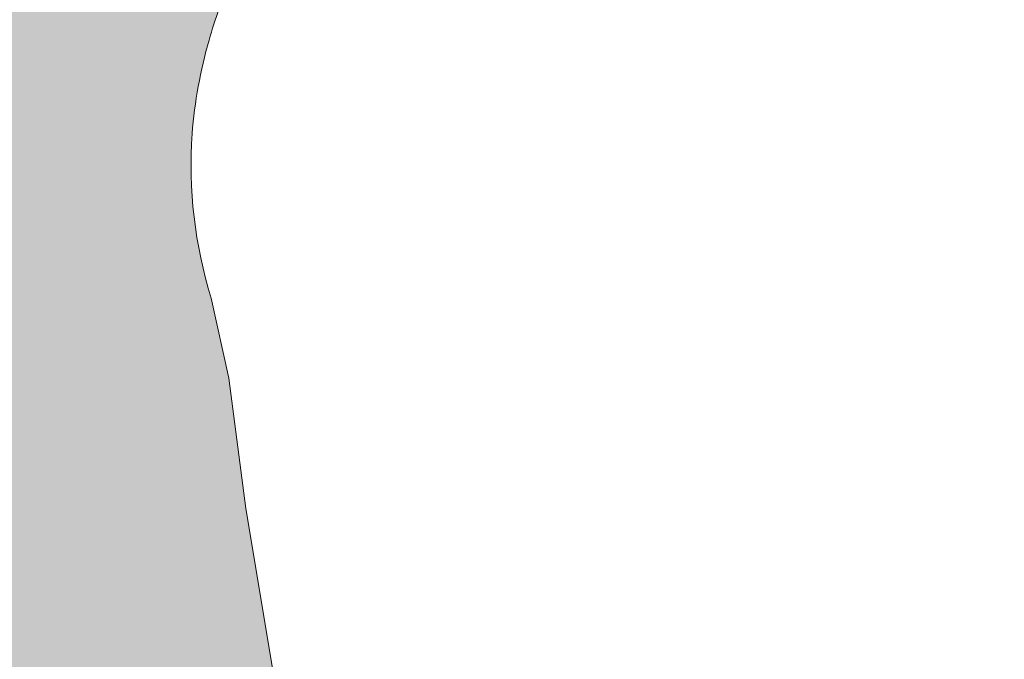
# Model space of a CAD drawing. Header units: metres. Extents: x 125349 to 128236, y 501602 to 503797.
# Tile 184 of 256: x 127113 to 127135, y 501973 to 501988. Entities that reach past the tile are written whole.
import ezdxf

# ---------------------------------------------------------------- set-up
doc = ezdxf.new("R2010")
doc.units = ezdxf.units.M
doc.layers.add('B-WE-OG-WATER_SLOOT-GV', color=120, linetype='CONTINUOUS', lineweight=18)
doc.layers.add('B-WE-OG-WATER_SLOOT-V', color=7, linetype='CONTINUOUS', lineweight=18, true_color=0x73e9ff)

msp = doc.modelspace()

# ---------------------------------------------------------------- hatches: boundary and pattern name
at = {"layer": 'B-WE-OG-WATER_SLOOT-V'}
h = msp.add_hatch(color=256, dxfattribs=at)
edge = h.paths.add_edge_path()
edge.add_line((127268.797, 502168.221), (127268.622, 502168.327))
edge.add_line((127268.622, 502168.327), (127268.426, 502168.002))
edge.add_line((127268.426, 502168.002), (127263.549, 502170.933))
edge.add_line((127263.549, 502170.933), (127263.753, 502171.271))
edge.add_line((127263.753, 502171.271), (127254.646, 502176.778))
edge.add_line((127254.646, 502176.778), (127254.378, 502176.352))
edge.add_line((127254.378, 502176.352), (127252.266, 502177.682))
edge.add_line((127252.266, 502177.682), (127252.51, 502178.069))
edge.add_line((127252.51, 502178.069), (127207.074, 502205.543))
edge.add_line((127207.074, 502205.543), (127205.252, 502206.645))
edge.add_line((127205.252, 502206.645), (127200.062, 502207.116))
edge.add_line((127200.062, 502207.116), (127199.664, 502206.344))
edge.add_line((127199.664, 502206.344), (127199.204, 502205.454))
edge.add_line((127199.204, 502205.454), (127200.541, 502203.653))
edge.add_line((127200.541, 502203.653), (127201.941, 502201.398))
edge.add_line((127201.941, 502201.398), (127203.79, 502200.277))
edge.add_line((127203.79, 502200.277), (127263.652, 502163.994))
edge.add_line((127263.652, 502163.994), (127265.501, 502162.873))
edge.add_line((127265.501, 502162.873), (127265.528, 502162.856))
edge.add_line((127265.528, 502162.856), (127269.607, 502160.323))
edge.add_line((127269.607, 502160.323), (127269.738, 502160.24))
edge.add_line((127269.738, 502160.24), (127269.841, 502160.178))
edge.add_line((127269.841, 502160.178), (127290.728, 502147.508))
edge.add_line((127290.728, 502147.508), (127291.077, 502148.067))
edge.add_line((127291.077, 502148.067), (127294.164, 502146.136))
edge.add_line((127294.164, 502146.136), (127293.841, 502145.62))
edge.add_line((127293.841, 502145.62), (127310.437, 502135.553))
edge.add_line((127310.437, 502135.553), (127318.663, 502131.074))
edge.add_line((127318.663, 502131.074), (127322.753, 502129.138))
edge.add_line((127322.753, 502129.138), (127323.027, 502128.97))
edge.add_line((127323.027, 502128.97), (127325.439, 502127.498))
edge.add_line((127325.439, 502127.498), (127328.267, 502125.771))
edge.add_line((127328.267, 502125.771), (127331.564, 502123.757))
edge.add_line((127331.564, 502123.757), (127333.914, 502122.323))
edge.add_line((127333.914, 502122.323), (127334.126, 502122.193))
edge.add_line((127334.126, 502122.193), (127337.37, 502119.676))
edge.add_line((127337.37, 502119.676), (127337.746, 502119.45))
edge.add_line((127337.746, 502119.45), (127337.767, 502119.437))
edge.add_line((127337.767, 502119.437), (127345.33, 502114.855))
edge.add_line((127345.33, 502114.855), (127351.315, 502111.243))
edge.add_line((127351.315, 502111.243), (127358.494, 502106.92))
edge.add_line((127358.494, 502106.92), (127365.864, 502102.417))
edge.add_line((127365.864, 502102.417), (127371.597, 502098.953))
edge.add_line((127371.597, 502098.953), (127377.994, 502095.034))
edge.add_line((127377.994, 502095.034), (127384.901, 502090.846))
edge.add_line((127384.901, 502090.846), (127386.037, 502089.995))
edge.add_line((127386.037, 502089.995), (127386.944, 502089.456))
edge.add_line((127386.944, 502089.456), (127388.84, 502088.331))
edge.add_line((127388.84, 502088.331), (127389.519, 502087.927))
edge.add_line((127389.519, 502087.927), (127390.985, 502087.186))
edge.add_line((127390.985, 502087.186), (127395.25, 502084.653))
edge.add_line((127395.25, 502084.653), (127401.484, 502080.902))
edge.add_line((127401.484, 502080.902), (127408.933, 502076.402))
edge.add_line((127408.933, 502076.402), (127415.924, 502072.148))
edge.add_line((127415.924, 502072.148), (127422.705, 502067.996))
edge.add_line((127422.705, 502067.996), (127429.579, 502063.819))
edge.add_line((127429.579, 502063.819), (127436.6, 502059.544))
edge.add_line((127436.6, 502059.544), (127442.545, 502056.001))
edge.add_line((127442.545, 502056.001), (127442.701, 502055.917))
edge.add_line((127442.701, 502055.917), (127446.077, 502053.64))
edge.add_line((127446.077, 502053.64), (127446.439, 502053.309))
edge.add_line((127446.439, 502053.309), (127446.898, 502053.016))
edge.add_line((127446.898, 502053.016), (127450.483, 502050.712))
edge.add_line((127450.483, 502050.712), (127451.122, 502050.301))
edge.add_line((127451.122, 502050.301), (127452.13, 502049.815))
edge.add_arc((127449.3022953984, 502046.5866230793), 4.291658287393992, -7.317567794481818, 48.785190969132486, ccw=False)
edge.add_line((127453.559, 502046.04), (127451.368, 502042.452))
edge.add_line((127451.368, 502042.452), (127451.165, 502042.11))
edge.add_line((127451.165, 502042.11), (127450.033, 502040.18))
edge.add_line((127450.033, 502040.18), (127449.849, 502039.867))
edge.add_line((127449.849, 502039.867), (127437.942, 502020.101))
edge.add_line((127437.942, 502020.101), (127435.233, 502015.604))
edge.add_line((127435.233, 502015.604), (127425.651, 502000))
edge.add_line((127425.651, 502000), (127418.782, 501988.696))
edge.add_line((127418.782, 501988.696), (127397.229, 501953.147))
edge.add_line((127397.229, 501953.147), (127396.642, 501952.191))
edge.add_line((127396.642, 501952.191), (127380.393, 501925.391))
edge.add_line((127380.393, 501925.391), (127369.492, 501907.215))
edge.add_line((127369.492, 501907.215), (127369.267, 501906.839))
edge.add_line((127369.267, 501906.839), (127367.632, 501904.317))
edge.add_line((127367.632, 501904.317), (127367.418, 501903.916))
edge.add_line((127367.418, 501903.916), (127366.245, 501901.962))
edge.add_line((127366.245, 501901.962), (127364.711, 501900.01))
edge.add_line((127364.711, 501900.01), (127360.916, 501899.661))
edge.add_line((127360.916, 501899.661), (127356.9, 501902.138))
edge.add_line((127356.9, 501902.138), (127356.163, 501902.592))
edge.add_line((127356.163, 501902.592), (127352.46, 501904.722))
edge.add_line((127352.46, 501904.722), (127351.748, 501905.151))
edge.add_line((127351.748, 501905.151), (127330.708, 501917.837))
edge.add_line((127330.708, 501917.837), (127301.966, 501935.306))
edge.add_line((127301.966, 501935.306), (127301.507, 501936.623))
edge.add_line((127301.507, 501936.623), (127300.456, 501937.207))
edge.add_line((127300.456, 501937.207), (127299.01, 501937.081))
edge.add_line((127299.01, 501937.081), (127297.257, 501938.139))
edge.add_line((127297.257, 501938.139), (127265.614, 501957.235))
edge.add_line((127265.614, 501957.235), (127250.167, 501966.557))
edge.add_line((127250.167, 501966.557), (127248.414, 501967.615))
edge.add_line((127248.414, 501967.615), (127247.703, 501967.95))
edge.add_line((127247.703, 501967.95), (127247.662, 501967.962))
edge.add_line((127247.662, 501967.962), (127242.854, 501969.334))
edge.add_line((127242.854, 501969.334), (127242.813, 501969.346))
edge.add_line((127242.813, 501969.346), (127241.919, 501969.954))
edge.add_line((127241.919, 501969.954), (127241.478, 501970.221))
edge.add_line((127241.478, 501970.221), (127239.39, 501971.482))
edge.add_line((127239.39, 501971.482), (127236.455, 501973.256))
edge.add_line((127236.455, 501973.256), (127233.385, 501975.111))
edge.add_line((127233.385, 501975.111), (127231.252, 501976.399))
edge.add_line((127231.252, 501976.399), (127230.822, 501976.659))
edge.add_line((127230.822, 501976.659), (127229.729, 501977.369))
edge.add_line((127229.729, 501977.369), (127226.355, 501980.551))
edge.add_line((127226.355, 501980.551), (127225.66, 501981.058))
edge.add_line((127225.66, 501981.058), (127225.173, 501981.352))
edge.add_line((127225.173, 501981.352), (127197.58, 501998.046))
edge.add_line((127197.58, 501998.046), (127194.36, 502000))
edge.add_line((127194.36, 502000), (127166.581, 502016.851))
edge.add_line((127166.581, 502016.851), (127144.796, 502029.948))
edge.add_arc((127143.901535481, 502023.4971173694), 6.512599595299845, 82.10583342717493, 91.31568121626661)
edge.add_arc((127143.9862981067, 502025.607825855), 4.406407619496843, 93.04797639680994, 114.6714566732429)
edge.add_arc((127144.3021874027, 502025.5713332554), 4.579500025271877, 118.0743099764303, 139.0953457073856)
edge.add_line((127140.841, 502028.57), (127140.593, 502028.174))
edge.add_line((127140.593, 502028.174), (127131.798, 502014.115))
edge.add_line((127131.798, 502014.115), (127128.467, 502009.483))
edge.add_line((127128.467, 502009.483), (127125.494, 502005.949))
edge.add_arc((127071.7020837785, 502051.5979486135), 70.5506680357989, 316.1428291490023, 319.6813652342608, ccw=False)
edge.add_line((127122.574, 502002.716), (127121.21, 502001.338))
edge.add_line((127121.21, 502001.338), (127119.81, 502000))
edge.add_arc((127072.1072048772, 502051.3383039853), 70.07979822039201, 310.7408524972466, 312.8977834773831, ccw=False)
edge.add_line((127117.844, 501998.241), (127114.725, 501995.227))
edge.add_arc((127125.7319678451, 501984.5992261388), 15.30042216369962, 136.0041252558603, 146.284605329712)
edge.add_arc((127125.6114695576, 501984.7208725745), 15.13270792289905, 146.4144780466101, 158.5489406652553)
edge.add_arc((127131.7962252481, 501983.2762231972), 21.4369964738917, 161.0012058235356, 169.0152334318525)
edge.add_arc((127130.2146620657, 501984.0198950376), 19.74735924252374, 170.2591277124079, 180.751189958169)
edge.add_arc((127130.7870262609, 501983.5220475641), 20.319431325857, 179.3261975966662, 194.0096838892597)
edge.add_line((127111.072, 501978.603), (127111.545, 501975.597))
edge.add_line((127111.545, 501975.597), (127114.572, 501956.16))
edge.add_line((127114.572, 501956.16), (127121.309, 501915.479))
edge.add_line((127121.309, 501915.479), (127121.786, 501909.364))
edge.add_line((127121.786, 501909.364), (127122, 501906.616))
edge.add_line((127122, 501906.616), (127122.05, 501905.976))
edge.add_line((127122.05, 501905.976), (127121.577, 501900.074))
edge.add_line((127121.577, 501900.074), (127120.879, 501891.366))
edge.add_line((127120.879, 501891.366), (127119.7, 501885.803))
edge.add_line((127119.7, 501885.803), (127118.261, 501879.008))
edge.add_line((127118.261, 501879.008), (127116.956, 501875.536))
edge.add_line((127116.956, 501875.536), (127115.486, 501871.629))
edge.add_line((127115.486, 501871.629), (127112.043, 501864.71))
edge.add_line((127112.043, 501864.71), (127107.699, 501855.982))
edge.add_line((127107.699, 501855.982), (127100.342, 501842.786))
edge.add_arc((127104.9172667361, 501839.8000587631), 5.463415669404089, 146.8704605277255, 175.8755966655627)
edge.add_arc((127104.3440736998, 501840.2137711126), 4.876117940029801, 180.2440672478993, 210.5539394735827)
edge.add_arc((127104.7250703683, 501840.2079491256), 5.205047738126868, 208.3662483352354, 241.9569992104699)
edge.add_line((127102.278, 501835.614), (127104.219, 501834.547))
edge.add_line((127104.219, 501834.547), (127108.351, 501832.271))
edge.add_line((127108.351, 501832.271), (127108.794, 501832.014))
edge.add_line((127108.794, 501832.014), (127110.788, 501830.856))
edge.add_line((127110.788, 501830.856), (127113.65, 501829.195))
edge.add_line((127113.65, 501829.195), (127117.06, 501827.217))
edge.add_line((127117.06, 501827.217), (127119.132, 501826.015))
edge.add_line((127119.132, 501826.015), (127119.499, 501825.802))
edge.add_line((127119.499, 501825.802), (127123.316, 501822.968))
edge.add_line((127123.316, 501822.968), (127123.608, 501822.787))
edge.add_line((127123.608, 501822.787), (127148.69, 501807.54))
edge.add_line((127148.69, 501807.54), (127184.026, 501786.192))
edge.add_line((127184.026, 501786.192), (127187.964, 501783.775))
edge.add_line((127187.964, 501783.775), (127191.551, 501781.577))
edge.add_line((127191.551, 501781.577), (127191.78, 501781.436))
edge.add_line((127191.78, 501781.436), (127196.977, 501778.395))
edge.add_line((127196.977, 501778.395), (127229.869, 501758.349))
edge.add_line((127229.869, 501758.349), (127232.015, 501757.042))
edge.add_line((127232.015, 501757.042), (127232.28, 501756.88))
edge.add_line((127232.28, 501756.88), (127242.348, 501750.881))
edge.add_line((127242.348, 501750.881), (127243.826, 501750))
edge.add_line((127243.826, 501750), (127244.546, 501749.572))
edge.add_line((127244.546, 501749.572), (127253.136, 501744.452))
edge.add_line((127253.136, 501744.452), (127253.86, 501744.02))
edge.add_line((127253.86, 501744.02), (127257.53, 501741.808))
edge.add_line((127257.53, 501741.808), (127262.759, 501738.797))
edge.add_line((127262.759, 501738.797), (127264.003, 501738.006))
edge.add_line((127264.003, 501738.006), (127264.585, 501737.043))
edge.add_line((127264.585, 501737.043), (127264.782, 501736.581))
edge.add_line((127264.782, 501736.581), (127264.911, 501736.108))
edge.add_line((127264.911, 501736.108), (127264.968, 501735.647))
edge.add_line((127264.968, 501735.647), (127264.967, 501735.173))
edge.add_line((127264.967, 501735.173), (127264.909, 501734.695))
edge.add_line((127264.909, 501734.695), (127264.797, 501734.223))
edge.add_line((127264.797, 501734.223), (127264.634, 501733.766))
edge.add_line((127264.634, 501733.766), (127264.422, 501733.333))
edge.add_line((127264.422, 501733.333), (127263.921, 501732.522))
edge.add_line((127263.921, 501732.522), (127262.144, 501729.78))
edge.add_line((127262.144, 501729.78), (127257.895, 501722.677))
edge.add_line((127257.895, 501722.677), (127252.856, 501714.475))
edge.add_line((127252.856, 501714.475), (127252.805, 501714.506))
edge.add_line((127252.805, 501714.506), (127252.687, 501714.312))
edge.add_line((127252.687, 501714.312), (127252.695, 501714.307))
edge.add_line((127252.695, 501714.307), (127252.029, 501713.212))
edge.add_line((127252.029, 501713.212), (127252.138, 501713.147))
edge.add_line((127252.138, 501713.147), (127250.159, 501709.924))
edge.add_line((127250.159, 501709.924), (127248.427, 501707.104))
edge.add_line((127248.427, 501707.104), (127244.737, 501700.97))
edge.add_line((127244.737, 501700.97), (127241.471, 501695.6))
edge.add_line((127241.471, 501695.6), (127237.145, 501688.384))
edge.add_line((127237.145, 501688.384), (127234.747, 501684.405))
edge.add_line((127234.747, 501684.405), (127233.246, 501681.899))
edge.add_line((127233.246, 501681.899), (127230.405, 501677.155))
edge.add_line((127230.405, 501677.155), (127228.837, 501674.593))
edge.add_line((127228.837, 501674.593), (127228.565, 501674.142))
edge.add_line((127228.565, 501674.142), (127236.777, 501669.139))
edge.add_line((127236.777, 501669.139), (127236.962, 501669.438))
edge.add_line((127236.962, 501669.438), (127237.692, 501670.612))
edge.add_line((127237.692, 501670.612), (127239.366, 501673.386))
edge.add_line((127239.366, 501673.386), (127246.15, 501684.628))
edge.add_line((127246.15, 501684.628), (127250.493, 501691.825))
edge.add_line((127250.493, 501691.825), (127251.143, 501692.922))
edge.add_line((127251.143, 501692.922), (127257.932, 501704.118))
edge.add_line((127257.932, 501704.118), (127289.309, 501755.867))
edge.add_line((127289.309, 501755.867), (127290.868, 501758.439))
edge.add_line((127290.868, 501758.439), (127297.797, 501769.867))
edge.add_line((127297.797, 501769.867), (127298.756, 501771.336))
edge.add_line((127298.756, 501771.336), (127299.937, 501773.277))
edge.add_line((127299.937, 501773.277), (127304.532, 501780.836))
edge.add_line((127304.532, 501780.836), (127306.083, 501783.282))
edge.add_line((127306.083, 501783.282), (127306.732, 501784.351))
edge.add_line((127306.732, 501784.351), (127306.806, 501784.473))
edge.add_line((127306.806, 501784.473), (127311.928, 501793.121))
edge.add_line((127311.928, 501793.121), (127320.33, 501806.986))
edge.add_line((127320.33, 501806.986), (127324.351, 501813.701))
edge.add_line((127324.351, 501813.701), (127328.749, 501820.907))
edge.add_line((127328.749, 501820.907), (127332.861, 501827.715))
edge.add_line((127332.861, 501827.715), (127336.448, 501833.698))
edge.add_line((127336.448, 501833.698), (127342.454, 501843.559))
edge.add_line((127342.454, 501843.559), (127346.754, 501850.76))
edge.add_line((127346.754, 501850.76), (127346.897, 501850.67))
edge.add_line((127346.897, 501850.67), (127347.954, 501852.37))
edge.add_line((127347.954, 501852.37), (127347.847, 501852.439))
edge.add_line((127347.847, 501852.439), (127352.054, 501859.195))
edge.add_line((127352.054, 501859.195), (127353.923, 501862.196))
edge.add_line((127353.923, 501862.196), (127361.128, 501874.263))
edge.add_line((127361.128, 501874.263), (127362.71, 501876.939))
edge.add_line((127362.71, 501876.939), (127364.221, 501879.418))
edge.add_line((127364.221, 501879.418), (127365.236, 501881.073))
edge.add_line((127365.236, 501881.073), (127366.572, 501880.221))
edge.add_line((127366.572, 501880.221), (127372.342, 501881.666))
edge.add_line((127372.342, 501881.666), (127373.103, 501882.885))
edge.add_line((127373.103, 501882.885), (127482.913, 501816.451))
edge.add_line((127482.913, 501816.451), (127485.026, 501816.964))
edge.add_line((127485.026, 501816.964), (127485.239, 501816.835))
edge.add_line((127485.239, 501816.835), (127487.575, 501815.424))
edge.add_line((127487.575, 501815.424), (127493.362, 501811.926))
edge.add_line((127493.362, 501811.926), (127495.579, 501810.586))
edge.add_line((127495.579, 501810.586), (127495.813, 501810.445))
edge.add_line((127495.813, 501810.445), (127495.948, 501810.349))
edge.add_line((127495.948, 501810.349), (127496.492, 501808.25))
edge.add_line((127496.492, 501808.25), (127500, 501806.135))
edge.add_line((127500, 501806.135), (127510.576, 501799.751))
edge.add_line((127510.576, 501799.751), (127524.226, 501791.482))
edge.add_line((127524.226, 501791.482), (127532.89, 501786.238))
edge.add_line((127532.89, 501786.238), (127534.519, 501785.25))
edge.add_line((127534.519, 501785.25), (127543.08, 501780.058))
edge.add_line((127543.08, 501780.058), (127544.712, 501779.089))
edge.add_line((127544.712, 501779.089), (127553.258, 501773.91))
edge.add_line((127553.258, 501773.91), (127554.876, 501772.948))
edge.add_line((127554.876, 501772.948), (127563.44, 501767.759))
edge.add_line((127563.44, 501767.759), (127565.058, 501766.79))
edge.add_line((127565.058, 501766.79), (127573.698, 501761.551))
edge.add_line((127573.698, 501761.551), (127585.358, 501754.464))
edge.add_line((127585.358, 501754.464), (127592.742, 501750))
edge.add_line((127592.742, 501750), (127594.016, 501749.23))
edge.add_line((127594.016, 501749.23), (127595.646, 501748.245))
edge.add_line((127595.646, 501748.245), (127600.552, 501745.255))
edge.add_line((127600.552, 501745.255), (127655.382, 501712.086))
edge.add_line((127655.382, 501712.086), (127655.635, 501711.933))
edge.add_line((127655.635, 501711.933), (127657.347, 501710.885))
edge.add_line((127657.347, 501710.885), (127657.595, 501710.735))
edge.add_line((127657.595, 501710.735), (127661.796, 501717.623))
edge.add_line((127661.796, 501717.623), (127661.514, 501717.791))
edge.add_line((127661.514, 501717.791), (127659.814, 501718.809))
edge.add_line((127659.814, 501718.809), (127659.547, 501718.97))
edge.add_line((127659.547, 501718.97), (127656.081, 501721.053))
edge.add_line((127656.081, 501721.053), (127625.299, 501739.727))
edge.add_line((127625.299, 501739.727), (127618.744, 501743.691))
edge.add_line((127618.744, 501743.691), (127617.143, 501744.657))
edge.add_line((127617.143, 501744.657), (127608.295, 501750))
edge.add_line((127608.295, 501750), (127606.833, 501750.893))
edge.add_line((127606.833, 501750.893), (127598.235, 501756.082))
edge.add_line((127598.235, 501756.082), (127596.619, 501757.06))
edge.add_line((127596.619, 501757.06), (127590.273, 501760.908))
edge.add_line((127590.273, 501760.908), (127585.669, 501763.745))
edge.add_line((127585.669, 501763.745), (127579.206, 501767.653))
edge.add_line((127579.206, 501767.653), (127577.602, 501768.61))
edge.add_line((127577.602, 501768.61), (127568.899, 501773.881))
edge.add_line((127568.899, 501773.881), (127567.308, 501774.894))
edge.add_line((127567.308, 501774.894), (127562.931, 501777.488))
edge.add_line((127562.931, 501777.488), (127553.755, 501783.04))
edge.add_line((127553.755, 501783.04), (127549.404, 501785.667))
edge.add_line((127549.404, 501785.667), (127547.761, 501786.64))
edge.add_line((127547.761, 501786.64), (127539.081, 501791.868))
edge.add_line((127539.081, 501791.868), (127537.433, 501792.863))
edge.add_line((127537.433, 501792.863), (127530.915, 501796.842))
edge.add_line((127530.915, 501796.842), (127525.055, 501800.365))
edge.add_line((127525.055, 501800.365), (127518.51, 501804.336))
edge.add_line((127518.51, 501804.336), (127516.915, 501805.302))
edge.add_line((127516.915, 501805.302), (127512.535, 501807.935))
edge.add_line((127512.535, 501807.935), (127510.464, 501809.185))
edge.add_line((127510.464, 501809.185), (127510.428, 501809.124))
edge.add_line((127510.428, 501809.124), (127508.33, 501810.388))
edge.add_line((127508.33, 501810.388), (127508.272, 501810.298))
edge.add_line((127508.272, 501810.298), (127506.405, 501809.859))
edge.add_line((127506.405, 501809.859), (127500, 501814.162))
edge.add_line((127500, 501814.162), (127499.44, 501814.536))
edge.add_line((127499.44, 501814.536), (127499.12, 501814.751))
edge.add_line((127499.12, 501814.751), (127498.382, 501814.689))
edge.add_line((127498.382, 501814.689), (127498.175, 501814.815))
edge.add_line((127498.175, 501814.815), (127495.931, 501816.179))
edge.add_line((127495.931, 501816.179), (127490.149, 501819.693))
edge.add_line((127490.149, 501819.693), (127487.8, 501821.12))
edge.add_line((127487.8, 501821.12), (127487.587, 501821.25))
edge.add_line((127487.587, 501821.25), (127487.087, 501823.329))
edge.add_line((127487.087, 501823.329), (127377.176, 501889.806))
edge.add_line((127377.176, 501889.806), (127377.334, 501890.066))
edge.add_line((127377.334, 501890.066), (127377.932, 501891.115))
edge.add_line((127377.932, 501891.115), (127376.63, 501896.698))
edge.add_line((127376.63, 501896.698), (127375.189, 501897.577))
edge.add_line((127375.189, 501897.577), (127376.16, 501899.183))
edge.add_line((127376.16, 501899.183), (127377.662, 501901.668))
edge.add_line((127377.662, 501901.668), (127379.295, 501904.368))
edge.add_line((127379.295, 501904.368), (127385.999, 501915.427))
edge.add_line((127385.999, 501915.427), (127391.107, 501924.876))
edge.add_line((127391.107, 501924.876), (127391.679, 501925.777))
edge.add_line((127391.679, 501925.777), (127418.418, 501968.86))
edge.add_line((127418.418, 501968.86), (127437.127, 502000))
edge.add_line((127437.127, 502000), (127448.128, 502018.271))
edge.add_line((127448.128, 502018.271), (127453.297, 502026.855))
edge.add_line((127453.297, 502026.855), (127456.836, 502032.733))
edge.add_line((127456.836, 502032.733), (127457.213, 502033.357))
edge.add_line((127457.213, 502033.357), (127457.691, 502034.196))
edge.add_line((127457.691, 502034.196), (127458.289, 502035.164))
edge.add_line((127458.289, 502035.164), (127459.485, 502037.088))
edge.add_line((127459.485, 502037.088), (127460.964, 502039.471))
edge.add_line((127460.964, 502039.471), (127463.866, 502044.274))
edge.add_line((127463.866, 502044.274), (127475.514, 502063.556))
edge.add_line((127475.514, 502063.556), (127500, 502103.939))
edge.add_line((127500, 502103.939), (127515.63, 502129.864))
edge.add_line((127515.63, 502129.864), (127516.639, 502131.23))
edge.add_arc((127521.6919123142, 502126.1956890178), 7.132756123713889, 95.87349844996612, 135.1056560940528, ccw=False)
edge.add_line((127520.962, 502133.291), (127526.368, 502134.555))
edge.add_line((127526.368, 502134.555), (127526.762, 502134.654))
edge.add_line((127526.762, 502134.654), (127528.897, 502135.193))
edge.add_line((127528.897, 502135.193), (127549.347, 502140.34))
edge.add_line((127549.347, 502140.34), (127550.552, 502140.683))
edge.add_line((127550.552, 502140.683), (127554.739, 502141.605))
edge.add_line((127554.739, 502141.605), (127603.327, 502153.54))
edge.add_line((127603.327, 502153.54), (127603.324, 502153.577))
edge.add_line((127603.324, 502153.577), (127604.941, 502153.983))
edge.add_line((127604.941, 502153.983), (127605.307, 502154.076))
edge.add_line((127605.307, 502154.076), (127607.112, 502157.075))
edge.add_line((127607.112, 502157.075), (127607.244, 502157.092))
edge.add_line((127607.244, 502157.092), (127607.508, 502157.157))
edge.add_line((127607.508, 502157.157), (127609.985, 502157.77))
edge.add_line((127609.985, 502157.77), (127616.575, 502159.399))
edge.add_line((127616.575, 502159.399), (127619.045, 502160.01))
edge.add_line((127619.045, 502160.01), (127619.324, 502160.079))
edge.add_line((127619.324, 502160.079), (127619.437, 502160.109))
edge.add_line((127619.437, 502160.109), (127622.443, 502158.248))
edge.add_line((127622.443, 502158.248), (127622.807, 502158.335))
edge.add_line((127622.807, 502158.335), (127624.455, 502158.724))
edge.add_line((127624.455, 502158.724), (127624.484, 502158.665))
edge.add_line((127624.484, 502158.665), (127709.77, 502179.81))
edge.add_line((127709.77, 502179.81), (127711.91, 502180.342))
edge.add_line((127711.91, 502180.342), (127709.462, 502189.894))
edge.add_line((127709.462, 502189.894), (127707.34, 502189.358))
edge.add_line((127707.34, 502189.358), (127706.285, 502189.091))
edge.add_line((127706.285, 502189.091), (127667.477, 502179.446))
edge.add_line((127667.477, 502179.446), (127666.278, 502179.186))
edge.add_line((127666.278, 502179.186), (127639.67, 502172.66))
edge.add_line((127639.67, 502172.66), (127620.113, 502167.938))
edge.add_line((127620.113, 502167.938), (127618.298, 502164.973))
edge.add_line((127618.298, 502164.973), (127618.129, 502164.938))
edge.add_line((127618.129, 502164.938), (127617.869, 502164.874))
edge.add_line((127617.869, 502164.874), (127615.409, 502164.269))
edge.add_line((127615.409, 502164.269), (127608.793, 502162.641))
edge.add_line((127608.793, 502162.641), (127606.304, 502162.028))
edge.add_line((127606.304, 502162.028), (127606.006, 502161.955))
edge.add_line((127606.006, 502161.955), (127605.88, 502161.919))
edge.add_line((127605.88, 502161.919), (127602.855, 502163.754))
edge.add_line((127602.855, 502163.754), (127601.448, 502163.407))
edge.add_line((127601.448, 502163.407), (127577.178, 502157.412))
edge.add_line((127577.178, 502157.412), (127575.771, 502157.065))
edge.add_line((127575.771, 502157.065), (127574.546, 502156.798))
edge.add_line((127574.546, 502156.798), (127526.953, 502144.911))
edge.add_line((127526.953, 502144.911), (127526.581, 502144.813))
edge.add_line((127526.581, 502144.813), (127524.412, 502144.23))
edge.add_line((127524.412, 502144.23), (127523.361, 502143.95))
edge.add_line((127523.361, 502143.95), (127516.775, 502142.204))
edge.add_line((127516.775, 502142.204), (127514.666, 502141.287))
edge.add_line((127514.666, 502141.287), (127512.531, 502139.847))
edge.add_line((127512.531, 502139.847), (127510.129, 502138.011))
edge.add_line((127510.129, 502138.011), (127508.416, 502136.236))
edge.add_line((127508.416, 502136.236), (127507.162, 502134.586))
edge.add_line((127507.162, 502134.586), (127505.946, 502132.991))
edge.add_line((127505.946, 502132.991), (127504.706, 502131.972))
edge.add_line((127504.706, 502131.972), (127503.309, 502131.373))
edge.add_line((127503.309, 502131.373), (127502.262, 502131.683))
edge.add_line((127502.262, 502131.683), (127500.907, 502132.478))
edge.add_line((127500.907, 502132.478), (127500, 502133.034))
edge.add_line((127500, 502133.034), (127496.53, 502135.148))
edge.add_line((127496.53, 502135.148), (127495.764, 502135.617))
edge.add_line((127495.764, 502135.617), (127494.339, 502136.486))
edge.add_line((127494.339, 502136.486), (127485.721, 502141.637))
edge.add_line((127485.721, 502141.637), (127481.691, 502143.976))
edge.add_line((127481.691, 502143.976), (127472.674, 502149.441))
edge.add_line((127472.674, 502149.441), (127472.32, 502149.655))
edge.add_line((127472.32, 502149.655), (127464.183, 502154.58))
edge.add_line((127464.183, 502154.58), (127456.964, 502158.902))
edge.add_line((127456.964, 502158.902), (127449.449, 502163.407))
edge.add_line((127449.449, 502163.407), (127445.736, 502165.634))
edge.add_line((127445.736, 502165.634), (127442.102, 502167.813))
edge.add_line((127442.102, 502167.813), (127441.201, 502168.353))
edge.add_line((127441.201, 502168.353), (127439.05, 502169.689))
edge.add_line((127439.05, 502169.689), (127435.639, 502171.768))
edge.add_line((127435.639, 502171.768), (127434.303, 502172.582))
edge.add_line((127434.303, 502172.582), (127434.159, 502172.663))
edge.add_line((127434.159, 502172.663), (127433.634, 502172.963))
edge.add_line((127433.634, 502172.963), (127432.067, 502173.893))
edge.add_line((127432.067, 502173.893), (127431.185, 502174.417))
edge.add_line((127431.185, 502174.417), (127429.441, 502175.352))
edge.add_line((127429.441, 502175.352), (127427.437, 502176.74))
edge.add_line((127427.437, 502176.74), (127409.12, 502187.899))
edge.add_line((127409.12, 502187.899), (127407.981, 502188.616))
edge.add_line((127407.981, 502188.616), (127403.999, 502190.948))
edge.add_line((127403.999, 502190.948), (127399.978, 502193.304))
edge.add_line((127399.978, 502193.304), (127386.247, 502201.529))
edge.add_line((127386.247, 502201.529), (127382.64, 502203.05))
edge.add_line((127382.64, 502203.05), (127382.419, 502203.186))
edge.add_line((127382.419, 502203.186), (127380.334, 502204.464))
edge.add_line((127380.334, 502204.464), (127377.345, 502206.296))
edge.add_line((127377.345, 502206.296), (127374.267, 502208.183))
edge.add_line((127374.267, 502208.183), (127372.175, 502209.465))
edge.add_line((127372.175, 502209.465), (127371.981, 502209.584))
edge.add_line((127371.981, 502209.584), (127368.276, 502212.433))
edge.add_line((127368.276, 502212.433), (127367.888, 502212.804))
edge.add_line((127367.888, 502212.804), (127345.595, 502226.273))
edge.add_line((127345.595, 502226.273), (127344.516, 502226.97))
edge.add_line((127344.516, 502226.97), (127344.091, 502227.221))
edge.add_line((127344.091, 502227.221), (127329.292, 502235.982))
edge.add_line((127329.292, 502235.982), (127327.699, 502235.4))
edge.add_line((127327.699, 502235.4), (127326.54, 502234.736))
edge.add_line((127326.54, 502234.736), (127325.897, 502233.678))
edge.add_line((127325.897, 502233.678), (127325.599, 502231.942))
edge.add_line((127325.599, 502231.942), (127326.14, 502230.765))
edge.add_line((127326.14, 502230.765), (127338.321, 502223.647))
edge.add_line((127338.321, 502223.647), (127342.039, 502221.158))
edge.add_line((127342.039, 502221.158), (127343.16, 502220.544))
edge.add_line((127343.16, 502220.544), (127365.491, 502207.596))
edge.add_line((127365.491, 502207.596), (127369.477, 502205.483))
edge.add_line((127369.477, 502205.483), (127369.673, 502205.363))
edge.add_line((127369.673, 502205.363), (127371.769, 502204.08))
edge.add_line((127371.769, 502204.08), (127374.757, 502202.251))
edge.add_line((127374.757, 502202.251), (127377.823, 502200.374))
edge.add_line((127377.823, 502200.374), (127379.923, 502199.088))
edge.add_line((127379.923, 502199.088), (127380.144, 502198.953))
edge.add_line((127380.144, 502198.953), (127383.597, 502196.023))
edge.add_line((127383.597, 502196.023), (127383.914, 502195.794))
edge.add_line((127383.914, 502195.794), (127402.542, 502184.504))
edge.add_line((127402.542, 502184.504), (127403.965, 502183.641))
edge.add_line((127403.965, 502183.641), (127422.643, 502172.404))
edge.add_line((127422.643, 502172.404), (127431.096, 502167.225))
edge.add_line((127431.096, 502167.225), (127432.15, 502166.579))
edge.add_line((127432.15, 502166.579), (127432.423, 502166.417))
edge.add_line((127432.423, 502166.417), (127433.178, 502165.968))
edge.add_line((127433.178, 502165.968), (127435.042, 502164.857))
edge.add_line((127435.042, 502164.857), (127435.769, 502164.426))
edge.add_line((127435.769, 502164.426), (127436.101, 502164.229))
edge.add_line((127436.101, 502164.229), (127437.564, 502163.35))
edge.add_line((127437.564, 502163.35), (127448.595, 502156.727))
edge.add_line((127448.595, 502156.727), (127468.609, 502144.618))
edge.add_line((127468.609, 502144.618), (127469.108, 502144.317))
edge.add_line((127469.108, 502144.317), (127492.573, 502130.156))
edge.add_line((127492.573, 502130.156), (127493.303, 502129.696))
edge.add_line((127493.303, 502129.696), (127496.79, 502127.511))
edge.add_line((127496.79, 502127.511), (127497.609, 502126.996))
edge.add_line((127497.609, 502126.996), (127498.467, 502126.491))
edge.add_arc((127497.4422358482, 502124.1966942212), 2.512763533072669, 22.123213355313, 65.93181306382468, ccw=False)
edge.add_arc((127494.9657139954, 502124.1589509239), 4.904030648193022, -7.745729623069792, 11.57563165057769, ccw=False)
edge.add_arc((127494.9992640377, 502124.1912879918), 4.875282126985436, 335.1178839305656, 351.8245575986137, ccw=False)
edge.add_line((127499.422, 502122.14), (127480.2, 502090.233))
edge.add_line((127480.2, 502090.233), (127479.555, 502089.163))
edge.add_line((127479.555, 502089.163), (127459.765, 502056.314))
edge.add_arc((127457.3016816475, 502058.6629265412), 3.403732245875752, 297.3985117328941, 316.3617207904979, ccw=False)
edge.add_arc((127456.9823555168, 502059.0424108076), 3.889119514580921, 273.1048026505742, 299.00272759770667, ccw=False)
edge.add_arc((127456.9735770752, 502058.9948202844), 3.842091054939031, 247.62467640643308, 273.27395980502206, ccw=False)
edge.add_line((127455.511, 502055.442), (127454.681, 502055.89))
edge.add_line((127454.681, 502055.89), (127449.848, 502058.637))
edge.add_line((127449.848, 502058.637), (127449.415, 502058.902))
edge.add_line((127449.415, 502058.902), (127444.389, 502061.989))
edge.add_line((127444.389, 502061.989), (127438.383, 502065.663))
edge.add_line((127438.383, 502065.663), (127430.21, 502070.593))
edge.add_line((127430.21, 502070.593), (127423.661, 502074.573))
edge.add_line((127423.661, 502074.573), (127416.996, 502078.641))
edge.add_line((127416.996, 502078.641), (127410.397, 502082.629))
edge.add_line((127410.397, 502082.629), (127402.555, 502087.357))
edge.add_line((127402.555, 502087.357), (127395.751, 502091.575))
edge.add_line((127395.751, 502091.575), (127395.38, 502091.8))
edge.add_line((127395.38, 502091.8), (127394.72, 502092.188))
edge.add_line((127394.72, 502092.188), (127393.773, 502092.743))
edge.add_line((127393.773, 502092.743), (127392.856, 502093.281))
edge.add_line((127392.856, 502093.281), (127392.105, 502093.722))
edge.add_line((127392.105, 502093.722), (127391.964, 502093.804))
edge.add_line((127391.964, 502093.804), (127390.227, 502094.822))
edge.add_line((127390.227, 502094.822), (127389.456, 502095.276))
edge.add_line((127389.456, 502095.276), (127388.057, 502096.177))
edge.add_line((127388.057, 502096.177), (127381.145, 502100.334))
edge.add_line((127381.145, 502100.334), (127379.173, 502101.501))
edge.add_line((127379.173, 502101.501), (127375.804, 502103.496))
edge.add_line((127375.804, 502103.496), (127372.667, 502105.446))
edge.add_line((127372.667, 502105.446), (127369.27, 502107.505))
edge.add_line((127369.27, 502107.505), (127364.482, 502110.391))
edge.add_line((127364.482, 502110.391), (127358.68, 502113.902))
edge.add_line((127358.68, 502113.902), (127352.506, 502117.582))
edge.add_line((127352.506, 502117.582), (127346.581, 502121.206))
edge.add_line((127346.581, 502121.206), (127340.842, 502124.697))
edge.add_line((127340.842, 502124.697), (127340.662, 502124.807))
edge.add_line((127340.662, 502124.807), (127336.693, 502126.331))
edge.add_line((127336.693, 502126.331), (127336.475, 502126.464))
edge.add_line((127336.475, 502126.464), (127334.068, 502127.931))
edge.add_line((127334.068, 502127.931), (127330.755, 502129.95))
edge.add_line((127330.755, 502129.95), (127327.96, 502131.654))
edge.add_line((127327.96, 502131.654), (127325.593, 502133.097))
edge.add_line((127325.593, 502133.097), (127325.318, 502133.264))
edge.add_line((127325.318, 502133.264), (127321.671, 502136.055))
edge.add_line((127321.671, 502136.055), (127308.979, 502143.598))
edge.add_line((127308.979, 502143.598), (127273.115, 502165.654))
edge.add_line((127273.115, 502165.654), (127273.056, 502165.69))
edge.add_line((127273.056, 502165.69), (127272.882, 502165.794))
edge.add_line((127272.882, 502165.794), (127271.492, 502166.62))
edge.add_line((127271.492, 502166.62), (127271.486, 502166.624))
edge.add_line((127271.486, 502166.624), (127268.797, 502168.221))
edge = h.paths.add_edge_path(flags=16)
edge.add_line((127201.185, 501788.298), (127199.008, 501787.874))
edge.add_line((127199.008, 501787.874), (127196.435, 501789.439))
edge.add_line((127196.435, 501789.439), (127195.518, 501789.997))
edge.add_line((127195.518, 501789.997), (127193.335, 501791.323))
edge.add_line((127193.335, 501791.323), (127190.349, 501793.138))
edge.add_line((127190.349, 501793.138), (127190.243, 501792.96))
edge.add_line((127190.243, 501792.96), (127188.522, 501793.987))
edge.add_line((127188.522, 501793.987), (127188.637, 501794.179))
edge.add_line((127188.637, 501794.179), (127149.16, 501818.18))
edge.add_line((127149.16, 501818.18), (127145.19, 501817.18))
edge.add_line((127145.19, 501817.18), (127137.128, 501821.93))
edge.add_line((127137.128, 501821.93), (127129.864, 501826.325))
edge.add_line((127129.864, 501826.325), (127126.772, 501827.877))
edge.add_line((127126.772, 501827.877), (127126.38, 501828.067))
edge.add_line((127126.38, 501828.067), (127126.224, 501828.142))
edge.add_line((127126.224, 501828.142), (127121.988, 501829.932))
edge.add_line((127121.988, 501829.932), (127121.606, 501830.166))
edge.add_line((127121.606, 501830.166), (127119.604, 501831.392))
edge.add_line((127119.604, 501831.392), (127116.166, 501833.497))
edge.add_line((127116.166, 501833.497), (127116.153, 501833.505))
edge.add_line((127116.153, 501833.505), (127113.409, 501835.185))
edge.add_line((127113.409, 501835.185), (127111.428, 501836.399))
edge.add_line((127111.428, 501836.399), (127111.042, 501836.635))
edge.add_line((127111.042, 501836.635), (127107.417, 501839.57))
edge.add_line((127107.417, 501839.57), (127107.646, 501842.769))
edge.add_line((127107.646, 501842.769), (127108.784, 501844.994))
edge.add_line((127108.784, 501844.994), (127109.034, 501845.428))
edge.add_line((127109.034, 501845.428), (127115.066, 501855.657))
edge.add_line((127115.066, 501855.657), (127116.779, 501858.899))
edge.add_line((127116.779, 501858.899), (127118.482, 501862.123))
edge.add_line((127118.482, 501862.123), (127120.284, 501865.939))
edge.add_line((127120.284, 501865.939), (127121.575, 501868.675))
edge.add_line((127121.575, 501868.675), (127123.139, 501873.234))
edge.add_line((127123.139, 501873.234), (127124.873, 501878.291))
edge.add_line((127124.873, 501878.291), (127126.325, 501882.526))
edge.add_line((127126.325, 501882.526), (127126.728, 501885.613))
edge.add_line((127126.728, 501885.613), (127127.211, 501889.317))
edge.add_line((127127.211, 501889.317), (127127.756, 501893.514))
edge.add_line((127127.756, 501893.514), (127128.177, 501896.751))
edge.add_line((127128.177, 501896.751), (127128.414, 501901.76))
edge.add_line((127128.414, 501901.76), (127128.675, 501907.256))
edge.add_arc((127132.7096963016, 501908.0064386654), 4.103892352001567, 157.8008531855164, 190.5364041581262, ccw=False)
edge.add_arc((127133.1329087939, 501908.119572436), 4.460847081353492, 125.68134978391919, 161.2020409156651, ccw=False)
edge.add_arc((127132.9397909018, 501908.2688833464), 4.227500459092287, 100.24358851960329, 124.73563943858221, ccw=False)
edge.add_line((127132.188, 501912.429), (127141.857, 501914.039))
edge.add_arc((127141.8426983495, 501903.1974479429), 10.84156149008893, 77.1383727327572, 89.92441822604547, ccw=False)
edge.add_arc((127141.80917942, 501903.4779950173), 10.57594225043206, 60.612119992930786, 76.62300996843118, ccw=False)
edge.add_line((127146.999, 501912.693), (127150.536, 501911.01))
edge.add_line((127150.536, 501911.01), (127154.82, 501908.971))
edge.add_line((127154.82, 501908.971), (127155.202, 501908.745))
edge.add_line((127155.202, 501908.745), (127157.255, 501907.531))
edge.add_line((127157.255, 501907.531), (127160.434, 501905.651))
edge.add_line((127160.434, 501905.651), (127163.421, 501903.884))
edge.add_line((127163.421, 501903.884), (127165.534, 501902.634))
edge.add_line((127165.534, 501902.634), (127165.817, 501902.467))
edge.add_line((127165.817, 501902.467), (127169.093, 501899.933))
edge.add_line((127169.093, 501899.933), (127187.94, 501888.22))
edge.add_line((127187.94, 501888.22), (127189.08, 501884.11))
edge.add_line((127189.08, 501884.11), (127232.093, 501858.102))
edge.add_line((127232.093, 501858.102), (127236.299, 501855.614))
edge.add_line((127236.299, 501855.614), (127238.824, 501854.126))
edge.add_line((127238.824, 501854.126), (127239.647, 501852.112))
edge.add_line((127239.647, 501852.112), (127240.515, 501849.988))
edge.add_line((127240.515, 501849.988), (127240.993, 501848.818))
edge.add_line((127240.993, 501848.818), (127238.72, 501845.051))
edge.add_line((127238.72, 501845.051), (127238.05, 501843.94))
edge.add_line((127238.05, 501843.94), (127239.951, 501842.8))
edge.add_line((127239.951, 501842.8), (127244.239, 501840.23))
edge.add_line((127244.239, 501840.23), (127246.14, 501839.09))
edge.add_line((127246.14, 501839.09), (127248.23, 501842.47))
edge.add_line((127248.23, 501842.47), (127248.855, 501842.618))
edge.add_line((127248.855, 501842.618), (127258.585, 501844.922))
edge.add_line((127258.585, 501844.922), (127259.21, 501845.07))
edge.add_line((127259.21, 501845.07), (127278.36, 501833.53))
edge.add_line((127278.36, 501833.53), (127279.639, 501832.756))
edge.add_line((127279.639, 501832.756), (127301.472, 501819.761))
edge.add_line((127301.472, 501819.761), (127303.948, 501818.287))
edge.add_line((127303.948, 501818.287), (127309.071, 501815.115))
edge.add_line((127309.071, 501815.115), (127309.676, 501814.741))
edge.add_line((127309.676, 501814.741), (127310.171, 501814.244))
edge.add_line((127310.171, 501814.244), (127310.463, 501813.826))
edge.add_line((127310.463, 501813.826), (127310.703, 501813.382))
edge.add_line((127310.703, 501813.382), (127310.885, 501812.92))
edge.add_line((127310.885, 501812.92), (127311.005, 501812.432))
edge.add_line((127311.005, 501812.432), (127311.062, 501811.922))
edge.add_line((127311.062, 501811.922), (127311.057, 501811.4))
edge.add_line((127311.057, 501811.4), (127310.994, 501810.874))
edge.add_line((127310.994, 501810.874), (127310.805, 501810.155))
edge.add_line((127310.805, 501810.155), (127309.882, 501808.565))
edge.add_line((127309.882, 501808.565), (127309.173, 501807.396))
edge.add_line((127309.173, 501807.396), (127302.968, 501797.158))
edge.add_line((127302.968, 501797.158), (127299.762, 501791.794))
edge.add_line((127299.762, 501791.794), (127298.355, 501789.442))
edge.add_line((127298.355, 501789.442), (127294.705, 501783.42))
edge.add_line((127294.705, 501783.42), (127293.955, 501782.184))
edge.add_line((127293.955, 501782.184), (127291.601, 501778.351))
edge.add_line((127291.601, 501778.351), (127290.419, 501776.425))
edge.add_line((127290.419, 501776.425), (127288.069, 501772.6))
edge.add_line((127288.069, 501772.6), (127285.783, 501768.835))
edge.add_line((127285.783, 501768.835), (127282.833, 501763.976))
edge.add_line((127282.833, 501763.976), (127280.908, 501760.805))
edge.add_line((127280.908, 501760.805), (127272.366, 501746.295))
edge.add_line((127272.366, 501746.295), (127271.18, 501744.371))
edge.add_line((127271.18, 501744.371), (127270.733, 501743.993))
edge.add_line((127270.733, 501743.993), (127270.247, 501743.677))
edge.add_line((127270.247, 501743.677), (127269.734, 501743.434))
edge.add_line((127269.734, 501743.434), (127269.205, 501743.274))
edge.add_line((127269.205, 501743.274), (127268.71, 501743.203))
edge.add_line((127268.71, 501743.203), (127268.076, 501743.211))
edge.add_line((127268.076, 501743.211), (127267.138, 501743.501))
edge.add_line((127267.138, 501743.501), (127266.074, 501744.091))
edge.add_line((127266.074, 501744.091), (127265.321, 501744.529))
edge.add_line((127265.321, 501744.529), (127261.512, 501746.746))
edge.add_line((127261.512, 501746.746), (127260.866, 501747.122))
edge.add_line((127260.866, 501747.122), (127258.771, 501748.386))
edge.add_line((127258.771, 501748.386), (127256.095, 501750))
edge.add_line((127256.095, 501750), (127254.332, 501751.064))
edge.add_line((127254.332, 501751.064), (127237.207, 501761.394))
edge.add_line((127237.207, 501761.394), (127235.444, 501762.458))
edge.add_line((127235.444, 501762.458), (127216.26, 501774.13))
edge.add_line((127216.26, 501774.13), (127213.5, 501785.04))
edge.add_line((127213.5, 501785.04), (127215.6, 501788.61))
edge.add_line((127215.6, 501788.61), (127207.47, 501793.48))
edge.add_line((127207.47, 501793.48), (127206.441, 501791.761))
edge.add_line((127206.441, 501791.761), (127204.787, 501788.999))
edge.add_line((127204.787, 501788.999), (127203.459, 501788.741))
edge.add_line((127203.459, 501788.741), (127201.185, 501788.298))
edge = h.paths.add_edge_path(flags=16)
edge.add_line((127124.114, 501939.93), (127120.897, 501959.209))
edge.add_line((127120.897, 501959.209), (127117.959, 501976.789))
edge.add_line((127117.959, 501976.789), (127117.585, 501979.645))
edge.add_line((127117.585, 501979.645), (127117.201, 501981.398))
edge.add_arc((127126.6147575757, 501984.319176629), 9.856576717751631, 176.0159467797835, 197.2396032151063, ccw=False)
edge.add_arc((127127.1335592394, 501984.1863945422), 10.38379782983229, 163.9802363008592, 175.4839372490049, ccw=False)
edge.add_arc((127126.9249427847, 501984.2760942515), 10.1585687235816, 155.9256223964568, 164.1417967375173, ccw=False)
edge.add_line((127117.65, 501988.42), (127119.132, 501990.334))
edge.add_line((127119.132, 501990.334), (127120.095, 501991.576))
edge.add_arc((127132.897469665, 501979.8168590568), 17.38334332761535, 125.0313648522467, 137.432349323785, ccw=False)
edge.add_arc((127132.9493628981, 501979.598287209), 17.59230192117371, 116.92920131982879, 124.7611302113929, ccw=False)
edge.add_arc((127127.1446934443, 501991.2371777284), 4.58758332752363, 80.06744758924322, 118.1267225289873, ccw=False)
edge.add_arc((127127.4756345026, 501991.549390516), 4.231725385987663, 73.08310833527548, 83.75448414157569, ccw=False)
edge.add_line((127128.707, 501995.598), (127131.287, 501994.868))
edge.add_line((127131.287, 501994.868), (127135.113, 501993.785))
edge.add_line((127135.113, 501993.785), (127136.89, 501992.963))
edge.add_line((127136.89, 501992.963), (127138.572, 501992.771))
edge.add_line((127138.572, 501992.771), (127138.582, 501992.093))
edge.add_arc((127145.6133790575, 501999.6635780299), 10.33217998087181, 227.1147709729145, 253.1881218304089)
edge.add_line((127142.625, 501989.773), (127143.489, 501989.732))
edge.add_line((127143.489, 501989.732), (127145.333, 501988.794))
edge.add_line((127145.333, 501988.794), (127150.264, 501988.685))
edge.add_line((127150.264, 501988.685), (127157.168, 501988.795))
edge.add_line((127157.168, 501988.795), (127158.594, 501989.055))
edge.add_line((127158.594, 501989.055), (127162.465, 501988.859))
edge.add_line((127162.465, 501988.859), (127164.221, 501988.881))
edge.add_line((127164.221, 501988.881), (127165.014, 501989.196))
edge.add_line((127165.014, 501989.196), (127166.547, 501989.484))
edge.add_arc((127164.5507493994, 502005.3687253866), 16.0096694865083, 277.1628717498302, 296.6031043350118)
edge.add_arc((127164.5628873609, 502005.3416845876), 15.98005607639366, 296.6076082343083, 306.7403885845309)
edge.add_line((127174.122, 501992.536), (127178.289, 501996.36))
edge.add_arc((127181.6622580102, 501994.0325098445), 4.098302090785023, 103.04793642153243, 145.3949903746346, ccw=False)
edge.add_arc((127181.4826974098, 501994.3785822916), 3.721884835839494, 67.01594802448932, 101.55770624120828, ccw=False)
edge.add_line((127182.936, 501997.805), (127184.581, 501997.041))
edge.add_line((127184.581, 501997.041), (127221.7, 501974.691))
edge.add_line((127221.7, 501974.691), (127222.695, 501974.182))
edge.add_line((127222.695, 501974.182), (127226.937, 501972.942))
edge.add_line((127226.937, 501972.942), (127228.131, 501972.181))
edge.add_line((127228.131, 501972.181), (127228.552, 501971.924))
edge.add_line((127228.552, 501971.924), (127230.672, 501970.627))
edge.add_line((127230.672, 501970.627), (127233.774, 501968.73))
edge.add_line((127233.774, 501968.73), (127236.643, 501966.975))
edge.add_line((127236.643, 501966.975), (127238.738, 501965.694))
edge.add_line((127238.738, 501965.694), (127239.176, 501965.426))
edge.add_line((127239.176, 501965.426), (127240.271, 501964.716))
edge.add_line((127240.271, 501964.716), (127242.999, 501962.021))
edge.add_line((127242.999, 501962.021), (127243.592, 501961.435))
edge.add_line((127243.592, 501961.435), (127244.425, 501961.026))
edge.add_line((127244.425, 501961.026), (127244.832, 501960.778))
edge.add_line((127244.832, 501960.778), (127260.029, 501951.518))
edge.add_line((127260.029, 501951.518), (127291.8, 501932.158))
edge.add_line((127291.8, 501932.158), (127292.207, 501931.91))
edge.add_line((127292.207, 501931.91), (127292.524, 501930.724))
edge.add_line((127292.524, 501930.724), (127293.634, 501930.163))
edge.add_line((127293.634, 501930.163), (127294.773, 501930.395))
edge.add_line((127294.773, 501930.395), (127329.798, 501909.188))
edge.add_line((127329.798, 501909.188), (127348.314, 501897.95))
edge.add_line((127348.314, 501897.95), (127352.103, 501895.726))
edge.add_line((127352.103, 501895.726), (127352.842, 501895.269))
edge.add_line((127352.842, 501895.269), (127356.201, 501893.193))
edge.add_line((127356.201, 501893.193), (127357.603, 501887.716))
edge.add_line((127357.603, 501887.716), (127355.941, 501884.949))
edge.add_line((127355.941, 501884.949), (127355.74, 501884.592))
edge.add_line((127355.74, 501884.592), (127354.195, 501882.113))
edge.add_line((127354.195, 501882.113), (127353.973, 501881.721))
edge.add_line((127353.973, 501881.721), (127346.38, 501868.963))
edge.add_line((127346.38, 501868.963), (127341.327, 501860.557))
edge.add_line((127341.327, 501860.557), (127336.313, 501852.328))
edge.add_line((127336.313, 501852.328), (127332.104, 501845.428))
edge.add_line((127332.104, 501845.428), (127327.885, 501838.491))
edge.add_line((127327.885, 501838.491), (127325.446, 501834.479))
edge.add_line((127325.446, 501834.479), (127318.265, 501822.796))
edge.add_line((127318.265, 501822.796), (127317.3, 501821.327))
edge.add_line((127317.3, 501821.327), (127317.118, 501821.142))
edge.add_line((127317.118, 501821.142), (127316.713, 501820.807))
edge.add_line((127316.713, 501820.807), (127316.276, 501820.515))
edge.add_line((127316.276, 501820.515), (127315.814, 501820.271))
edge.add_line((127315.814, 501820.271), (127315.336, 501820.082))
edge.add_line((127315.336, 501820.082), (127314.849, 501819.953))
edge.add_line((127314.849, 501819.953), (127314.361, 501819.891))
edge.add_line((127314.361, 501819.891), (127313.895, 501819.89))
edge.add_line((127313.895, 501819.89), (127313.224, 501820.028))
edge.add_line((127313.224, 501820.028), (127312.383, 501820.487))
edge.add_line((127312.383, 501820.487), (127311.632, 501820.936))
edge.add_line((127311.632, 501820.936), (127307.808, 501823.234))
edge.add_line((127307.808, 501823.234), (127307.204, 501823.598))
edge.add_line((127307.204, 501823.598), (127303.483, 501825.877))
edge.add_line((127303.483, 501825.877), (127302.822, 501826.278))
edge.add_line((127302.822, 501826.278), (127277.392, 501841.772))
edge.add_line((127277.392, 501841.772), (127274.339, 501843.606))
edge.add_line((127274.339, 501843.606), (127247.241, 501859.979))
edge.add_line((127247.241, 501859.979), (127246.58, 501860.38))
edge.add_line((127246.58, 501860.38), (127246.048, 501860.684))
edge.add_line((127246.048, 501860.684), (127241.708, 501863.165))
edge.add_line((127241.708, 501863.165), (127241.176, 501863.469))
edge.add_line((127241.176, 501863.469), (127240.869, 501863.655))
edge.add_line((127240.869, 501863.655), (127237.513, 501865.691))
edge.add_line((127237.513, 501865.691), (127237.229, 501865.863))
edge.add_line((127237.229, 501865.863), (127233.64, 501868.09))
edge.add_line((127233.64, 501868.09), (127215.944, 501878.786))
edge.add_line((127215.944, 501878.786), (127212.517, 501880.858))
edge.add_line((127212.517, 501880.858), (127198.17, 501889.53))
edge.add_line((127198.17, 501889.53), (127193.81, 501892.18))
edge.add_line((127193.81, 501892.18), (127186.092, 501896.854))
edge.add_line((127186.092, 501896.854), (127183.938, 501898.159))
edge.add_line((127183.938, 501898.159), (127177.48, 501902.07))
edge.add_line((127177.48, 501902.07), (127175.13, 501903.49))
edge.add_line((127175.13, 501903.49), (127172.857, 501904.975))
edge.add_line((127172.857, 501904.975), (127168.357, 501906.746))
edge.add_line((127168.357, 501906.746), (127168.086, 501906.909))
edge.add_line((127168.086, 501906.909), (127166.008, 501908.158))
edge.add_line((127166.008, 501908.158), (127163.249, 501909.817))
edge.add_line((127163.249, 501909.817), (127159.864, 501911.853))
edge.add_line((127159.864, 501911.853), (127157.83, 501913.076))
edge.add_line((127157.83, 501913.076), (127157.46, 501913.298))
edge.add_line((127157.46, 501913.298), (127153.885, 501916.382))
edge.add_line((127153.885, 501916.382), (127151.998, 501917.999))
edge.add_arc((127144.9444310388, 501910.5500351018), 10.25865064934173, 46.56172072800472, 58.14929606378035)
edge.add_arc((127145.0064030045, 501910.1918149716), 10.53300202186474, 59.46404347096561, 69.08791771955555)
edge.add_arc((127144.9947484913, 501909.5536738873), 11.13538056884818, 70.20396007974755, 77.95751574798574)
edge.add_line((127147.318, 501920.444), (127145.465, 501920.541))
edge.add_line((127145.465, 501920.541), (127142.723, 501920.684))
edge.add_line((127142.723, 501920.684), (127132.902, 501919.526))
edge.add_arc((127131.1758620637, 501923.0128443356), 3.890711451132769, 246.0907692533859, 296.3373895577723, ccw=False)
edge.add_arc((127130.9280297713, 501923.3057487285), 4.072700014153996, 216.6614214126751, 250.9540425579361, ccw=False)
edge.add_arc((127130.8480018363, 501923.0912476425), 3.882417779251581, 184.583446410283, 214.826947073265, ccw=False)
edge.add_line((127126.978, 501922.781), (127124.114, 501939.93))
edge = h.paths.add_edge_path(flags=16)
edge.add_arc((127162.1601271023, 502007.1395613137), 17.64099974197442, 293.7536145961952, 302.0174936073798)
edge.add_arc((127162.1479134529, 502007.1706603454), 17.67384465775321, 301.9976138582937, 320.0713468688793)
edge.add_arc((127169.1139651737, 502001.6120006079), 8.766713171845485, 318.7090877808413, 340.4055991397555)
edge.add_arc((127174.6357782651, 501999.625445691), 2.898524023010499, 340.7954407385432, 367.4246616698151)
edge.add_arc((127174.3878445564, 501999.545725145), 3.155030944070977, 8.278465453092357, 20.91468559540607)
edge.add_arc((127174.6401535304, 501999.5626185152), 2.914262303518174, 22.37538691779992, 66.59028796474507)
edge.add_line((127175.798, 502002.237), (127145.745, 502020.684))
edge.add_arc((127144.6294444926, 502018.4982979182), 2.453926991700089, 62.9607917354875, 95.48231430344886)
edge.add_arc((127144.6401813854, 502018.5330005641), 2.420449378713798, 95.81379397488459, 138.0508595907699)
edge.add_line((127142.84, 502020.151), (127138.243, 502012.825))
edge.add_line((127138.243, 502012.825), (127136.778, 502010.582))
edge.add_line((127136.778, 502010.582), (127132.44, 502004.605))
edge.add_line((127132.44, 502004.605), (127130.624, 502002.367))
edge.add_arc((127133.9896464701, 501999.409180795), 4.480655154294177, 138.6901384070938, 162.3462770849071)
edge.add_arc((127132.90299397, 501999.630022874), 3.380302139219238, 160.3271237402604, 173.7163364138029)
edge.add_arc((127133.8958404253, 501999.3929145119), 4.394971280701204, 172.0602414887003, 188.8335902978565)
edge.add_arc((127132.3242508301, 501998.7744280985), 2.771825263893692, 181.1664931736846, 227.3418744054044)
edge.add_arc((127132.3312774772, 501998.7757789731), 2.777583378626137, 227.2541627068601, 256.6725458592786)
edge.add_line((127131.691, 501996.073), (127134.366, 501994.953))
edge.add_line((127134.366, 501994.953), (127136.914, 501994.584))
edge.add_line((127136.914, 501994.584), (127138.012, 501994.728))
edge.add_line((127138.012, 501994.728), (127139.069, 501994.306))
edge.add_line((127139.069, 501994.306), (127139.339, 501994.594))
edge.add_arc((127139.9044044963, 501997.4897931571), 2.950474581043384, 258.9519755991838, 330.0547904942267)
edge.add_line((127142.461, 501996.017), (127145.584, 501998.629))
edge.add_line((127145.584, 501998.629), (127147.53, 502000.284))
edge.add_arc((127149.0874287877, 501992.052839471), 8.377206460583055, 71.56169206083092, 100.71434746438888, ccw=False)
edge.add_arc((127149.0881416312, 501992.0597426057), 8.370432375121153, 43.25920584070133, 71.5513759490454, ccw=False)
edge.add_arc((127148.7387248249, 501991.5389167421), 8.98290949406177, 22.696710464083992, 44.15119591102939, ccw=False)
edge.add_line((127157.026, 501995.005), (127158.279, 501991.114))
edge.add_line((127158.279, 501991.114), (127158.903, 501990.631))
edge.add_line((127158.903, 501990.631), (127161.099, 501990.285))
edge.add_line((127161.099, 501990.285), (127164.274, 501990.346))
edge.add_line((127164.274, 501990.346), (127164.98, 501989.947))
edge.add_line((127164.98, 501989.947), (127169.266, 501990.993))
h.paths.add_polyline_path([(127149.421, 501996.214), (127151.896, 501994.954), (127152.433, 501993.882), (127152.516, 501992.028), (127151.989, 501991.296), (127149.451, 501990.849), (127146.497, 501991.69), (127146.158, 501991.914), (127146.049, 501993.627), (127147.389, 501996.411)], flags=16)

# ---------------------------------------------------------------- linework, layer by layer
at = {"layer": 'B-WE-OG-WATER_SLOOT-GV'}
for points in [[(127117.153, 501987.052, -0.03586518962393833), (127117.65, 501988.42)], [(127116.782, 501985.004, -0.05023656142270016), (127117.153, 501987.052)], [(127117.201, 501981.398, -0.09287130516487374), (127116.782, 501985.004)]]:
    msp.add_lwpolyline(points, format="xyb", dxfattribs=at)
at = {"layer": 'B-WE-OG-WATER_SLOOT-GV', "flags": 128}
for points in [[(127117.585, 501979.645), (127117.201, 501981.398)], [(127124.114, 501939.93), (127120.897, 501959.209), (127117.959, 501976.789), (127117.585, 501979.645)]]:
    msp.add_lwpolyline(points, dxfattribs=at)

doc.saveas('drawing.dxf')
